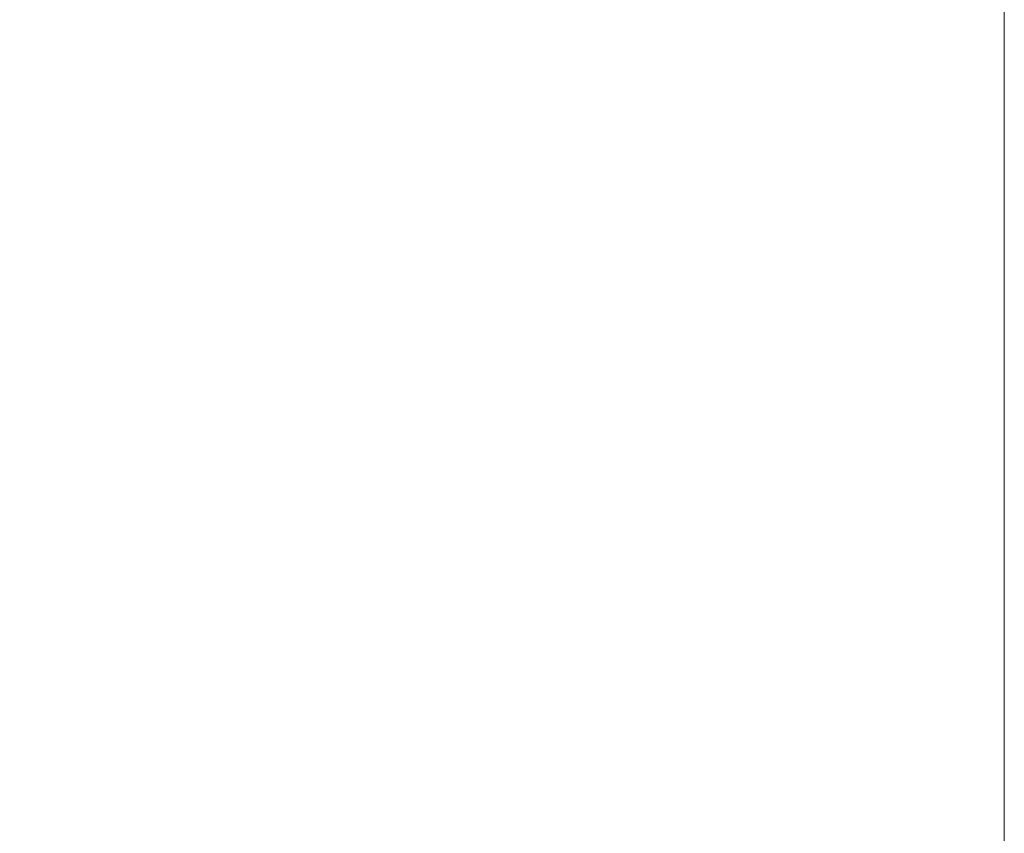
# Model space of a CAD drawing. Header units: inches. Extents: x -540 to -144, y -124 to 30.
# Tile 255 of 256: x -144.841 to -143.991, y -120.712 to -120.01. Entities that reach past the tile are written whole.
import ezdxf

# ---------------------------------------------------------------- set-up
doc = ezdxf.new("R2010")
doc.units = ezdxf.units.IN
doc.header["$MEASUREMENT"] = 0
doc.layers.add('A-FLOR-HRAL', color=1, linetype='Continuous', lineweight=9)

# ---------------------------------------------------------------- blocks, each defined once
blk = doc.blocks.new('Railing - 4_ x 4_-257717-_3D_')
at = {"layer": 'A-FLOR-HRAL'}
mesh = blk.add_polyface(dxfattribs=at)
corners = [(2, 2, 29), (-2, 2, 29), (-2, -2, 29), (2, -2, 29)]
mesh.append_faces([[corners[k] for k in face] for face in [(3, 0, 1, 2)]])
mesh = blk.add_polyface(dxfattribs=at)
corners = [(-2, 2), (2, 2), (2, -2), (-2, -2)]
mesh.append_faces([[corners[k] for k in face] for face in [(1, 2, 3, 0)]])
mesh = blk.add_polyface(dxfattribs=at)
corners = [(-2, -2, 29), (-2, -2), (2, -2), (2, -2, 29)]
mesh.append_faces([[corners[k] for k in face] for face in [(2, 3, 0, 1)]])
blk = doc.blocks.new('Railing - Railing-122112-_3D_')
at = {"rotation": 89.99999999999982}
blk.add_blockref('Railing - 4_ x 4_-257717-_3D_', (-145.99129, -121.22963), dxfattribs=at)
at = {"layer": 'A-FLOR-HRAL'}
mesh = blk.add_polyface(dxfattribs=at)
corners = [(-299.9913, -118.22963, 30), (-299.9913, -124.22963, 30), (-143.99129, -124.22963, 30), (-143.99129, -118.22963, 30)]
mesh.append_faces([[corners[k] for k in face] for face in [(3, 0, 1, 2)]])
mesh = blk.add_polyface(dxfattribs=at)
corners = [(-299.9913, -124.22963, 29), (-299.9913, -118.22963, 29), (-143.99129, -118.22963, 29), (-143.99129, -124.22963, 29)]
mesh.append_faces([[corners[k] for k in face] for face in [(0, 1, 2, 3)]])
mesh = blk.add_polyface(dxfattribs=at)
corners = [(-143.99129, -124.22963, 30), (-143.99129, -124.22963, 29), (-143.99129, -118.22963, 29), (-143.99129, -118.22963, 30)]
mesh.append_faces([[corners[k] for k in face] for face in [(3, 0, 1, 2)]])

msp = doc.modelspace()

# ---------------------------------------------------------------- block references
at = {"layer": 'A-FLOR-HRAL'}
msp.add_blockref('Railing - Railing-122112-_3D_', (0, 0), dxfattribs=at)

doc.saveas('drawing.dxf')
